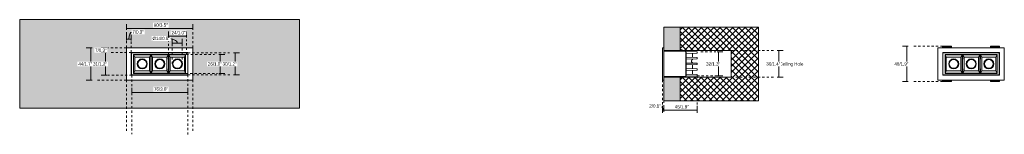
# Model space of a CAD drawing. Header units: millimetres. Extents: x -6769 to -5436, y 204 to 6644.
# Tile 1 of 2: x -6769 to -5436, y 204 to 360. Entities that reach past the tile are written whole.
import ezdxf

# ---------------------------------------------------------------- set-up
doc = ezdxf.new("R2010")
doc.units = ezdxf.units.MM
doc.linetypes.add('Dash', pattern=[6, 3, -3])
doc.layers.add('A-ANNO-DIMS', color=7, linetype='Continuous', lineweight=9, true_color=0x5b5b5b)
for name, color, linetype, lineweight in [('A-ANNO-DIMS-2', 7, 'Continuous', 9), ('A-DETL-GENF', 7, 'Continuous', 9), ('E-LITE-EQPM', 7, 'Continuous', 20)]:
    doc.layers.add(name, color=color, linetype=linetype, lineweight=lineweight)
doc.styles.add('Arial Narrow', font='ARIALN.TTF', dxfattribs={"height": 4.4})
doc.dimstyles.new('FARO_-_2_2mm_Arial_Narrow_mm_Inch_Left_H', dxfattribs={"dimscale": 304.8, "dimtxt": 4.503096, "dimasz": 0, "dimexe": 0.019685, "dimexo": 0.0625, "dimgap": 0.003281, "dimtad": 3, "dimtih": 1, "dimtoh": 1, "dimdec": 0, "dimzin": 0, "dimdsep": 46, "dimtxsty": 'Arial Narrow', "dimblk1": 'NONE', "dimblk2": 'NONE', "dimsah": 1, "dimcen": 0.09, "dimadec": 0, "dimazin": 0, "dimtfac": 1, "dimtdec": 4, "dimtix": 1, "dimtmove": 0, "dimatfit": 3, "dimfxl": 0.006562, "dimfxlon": 1, "dimtvp": 1, "dimtfill": 1, "dimtolj": 1, "dimtzin": 0, "dimarcsym": 2})
doc.dimstyles.new('FARO_-_2_2mm_Arial_Narrow_mm_Inch_Left_H_1', dxfattribs={"dimscale": 304.8, "dimtxt": 4.503096, "dimasz": 0, "dimexe": 0.019685, "dimexo": 0.0625, "dimgap": 0.003281, "dimtad": 3, "dimtih": 1, "dimtoh": 1, "dimdec": 0, "dimzin": 0, "dimdsep": 46, "dimtxsty": 'Arial Narrow', "dimblk1": 'NONE', "dimblk2": 'NONE', "dimsah": 1, "dimcen": 0.09, "dimadec": 0, "dimazin": 0, "dimtfac": 1, "dimtdec": 4, "dimtix": 1, "dimtmove": 1, "dimatfit": 3, "dimfxl": 0.006562, "dimfxlon": 1, "dimtvp": 1, "dimtfill": 1, "dimtolj": 1, "dimtzin": 0, "dimarcsym": 2})

# ---------------------------------------------------------------- blocks, each defined once
blk = doc.blocks.new('43701_GLB - 43701 TROOP-3 white recessed lamp-664083-Alzado_PDF')
at = {"layer": 'E-LITE-EQPM'}
for p, q in [((-6617.9, 284.6), (-6617.9, 315.4)), ((-6617.9, 315.4), (-6541.1, 315.4)), ((-6541.5, 314.9), (-6617.5, 314.9)), ((-6617.5, 314.9), (-6617.5, 285.1)), ((-6614.7, 312.9), (-6544.3, 312.9)), ((-6614.7, 287.1), (-6614.7, 312.9)), ((-6613, 309.3), (-6614.7, 312.4)), ((-6591.6, 312.4), (-6614.7, 312.4)), ((-6613, 309.3), (-6613, 290.7)), ((-6593.3, 309.3), (-6613, 309.3)), ((-6591.6, 312.4), (-6593.3, 309.3)), ((-6593.3, 309.3), (-6593.3, 290.7)), ((-6590.7, 312.4), (-6591.6, 312.4)), ((-6588.9, 309.3), (-6590.7, 312.4)), ((-6567.8, 312.4), (-6590.7, 312.4)), ((-6588.9, 290.7), (-6588.9, 309.3)), ((-6569.5, 309.3), (-6588.9, 309.3)), ((-6567.8, 312.4), (-6569.5, 309.3)), ((-6569.5, 309.3), (-6569.5, 290.7)), ((-6566.9, 312.4), (-6567.8, 312.4)), ((-6565.1, 309.3), (-6566.9, 312.4)), ((-6544.3, 312.4), (-6566.9, 312.4)), ((-6565.1, 290.7), (-6565.1, 309.3)), ((-6546, 309.3), (-6565.1, 309.3)), ((-6544.3, 312.4), (-6546, 309.3)), ((-6546, 290.7), (-6546, 309.3)), ((-6544.3, 312.9), (-6544.3, 287.1)), ((-6541.5, 285.1), (-6541.5, 314.9)), ((-6541.1, 315.4), (-6541.1, 284.6)), ((-6541.1, 284.6), (-6617.9, 284.6)), ((-6617.5, 285.1), (-6541.5, 285.1)), ((-6614.7, 287.6), (-6613, 290.7)), ((-6614.7, 287.6), (-6591.6, 287.6)), ((-6544.3, 287.1), (-6614.7, 287.1)), ((-6613, 290.7), (-6593.3, 290.7)), ((-6593.3, 290.7), (-6591.6, 287.6)), ((-6591.6, 287.6), (-6590.7, 287.6)), ((-6590.7, 287.6), (-6588.9, 290.7)), ((-6590.7, 287.6), (-6567.8, 287.6)), ((-6588.9, 290.7), (-6569.5, 290.7)), ((-6569.5, 290.7), (-6567.8, 287.6)), ((-6567.8, 287.6), (-6566.9, 287.6)), ((-6566.9, 287.6), (-6565.1, 290.7)), ((-6566.9, 287.6), (-6544.3, 287.6)), ((-6565.1, 290.7), (-6546, 290.7)), ((-6546, 290.7), (-6544.3, 287.6))]:
    blk.add_line(p, q, dxfattribs=at)
at = {"layer": 'E-LITE-EQPM', "flags": 128}
for points in [[(-6591.6, 287.6), (-6591.4, 300), (-6591.6, 312.4)], [(-6590.7, 312.4), (-6590.9, 300), (-6590.7, 287.6)], [(-6567.8, 287.6), (-6567.6, 300), (-6567.8, 312.4)], [(-6566.9, 312.4), (-6567.1, 300), (-6566.9, 287.6)]]:
    blk.add_lwpolyline(points, dxfattribs=at)
at = {"layer": 'E-LITE-EQPM'}
for centre, radius, start, end in [((-6603, 300), 6.8, 90, 270), ((-6603, 300), 6.8, 270, 90), ((-6579.2, 300), 6.8, 90, 270), ((-6579.2, 300), 6.8, 270, 90), ((-6555.4, 300), 6.8, 90, 270), ((-6555.4, 300), 6.8, 270, 90), ((-6603, 300), 6, 90, 270), ((-6603, 300), 5.99, 90, 270), ((-6603, 300), 6, 270, 90), ((-6603, 300), 5.99, 270, 90), ((-6579.2, 300), 6, 90, 270), ((-6579.2, 300), 6, 90, 270), ((-6579.2, 300), 6, 270, 90), ((-6579.2, 300), 6, 270, 90), ((-6555.4, 300), 6, 90, 270), ((-6555.4, 300), 6, 90, 270), ((-6555.4, 300), 6, 270, 90), ((-6555.4, 300), 6, 270, 90)]:
    blk.add_arc(centre, radius, start, end, dxfattribs=at)
blk = doc.blocks.new('43701_GLB - 43701 TROOP-3 white recessed lamp-664083-Lateral_PDF')
at = {"layer": 'E-LITE-EQPM'}
for p, q in [((-3271, 278), (-3271, 322)), ((-3269, 322), (-3271, 322)), ((-3269, 318), (-3269, 282)), ((-3269, 317.1), (-3239.8, 316.6)), ((-3242, 318), (-3247, 319.8)), ((-3247, 319.4), (-3243.2, 318)), ((-3243.2, 318), (-3239.8, 316.8)), ((-3239.6, 317.1), (-3242, 318)), ((-3239.5, 316.6), (-3239.5, 316.6)), ((-3239.3, 283.9), (-3239.3, 316.1)), ((-3239, 316.6), (-3224, 316.3)), ((-3238.9, 284), (-3238.9, 316)), ((-3224, 314.4), (-3238.9, 314.1)), ((-3238.9, 308.9), (-3224, 308.7)), ((-3224, 306.7), (-3238.9, 306.4)), ((-3230.3, 308.8), (-3230.3, 314.2)), ((-3224, 316.3), (-3224, 314.4)), ((-3224, 308.7), (-3224, 306.7)), ((-3238.9, 301.2), (-3224, 301)), ((-3224, 299), (-3238.9, 298.8)), ((-3238.9, 293.6), (-3224, 293.3)), ((-3230.3, 306.1), (-3230.3, 306.6)), ((-3230.3, 301.1), (-3230.3, 301.5)), ((-3230.3, 293.4), (-3230.3, 298.9)), ((-3224, 301), (-3224, 299)), ((-3224, 293.3), (-3224, 291.3)), ((-3239.8, 283.4), (-3269, 282.9)), ((-3243.2, 282), (-3247, 280.6)), ((-3247, 280.2), (-3242, 282)), ((-3239.8, 283.2), (-3243.2, 282)), ((-3242, 282), (-3239.6, 282.9)), ((-3239.5, 283.4), (-3239.5, 283.4)), ((-3224, 283.7), (-3239, 283.4)), ((-3224, 291.3), (-3238.9, 291.1)), ((-3238.9, 285.9), (-3224, 285.6)), ((-3230.3, 285.8), (-3230.3, 291.2)), ((-3224, 285.6), (-3224, 283.7)), ((-3271, 278), (-3269, 278))]:
    blk.add_line(p, q, dxfattribs=at)
at = {"layer": 'E-LITE-EQPM', "flags": 128}
blk.add_lwpolyline([(-3230.3, 301.5), (-3230.8, 301.8), (-3231.3, 302.3), (-3231.6, 302.8), (-3231.8, 303.5), (-3231.8, 304.1), (-3231.6, 304.7), (-3231.3, 305.3), (-3230.8, 305.7), (-3230.3, 306.1)], dxfattribs=at)
at = {"layer": 'E-LITE-EQPM'}
for centre, radius, start, end in [((-3240, 316), 0.763, 47.6589, 70.0744), ((-3240, 316), 1.16, 0, 70.0744), ((-3240, 316), 0.763, 0, 4.9132), ((-3240, 284), 0.763, 289.9256, 312.3411), ((-3240, 284), 1.16, 289.9256, 0), ((-3240, 284), 0.763, 355.0868, 0)]:
    blk.add_arc(centre, radius, start, end, dxfattribs=at)
for points, knots in [([(-3239.8, 316.6), (-3239.7, 316.6), (-3239.6, 316.6), (-3239.4, 316.5), (-3239.3, 316.4), (-3239.3, 316.2), (-3239.3, 316.1), (-3239.3, 316.1)], [0, 0, 0, 0, 0.25, 0.458333, 0.666667, 0.833333, 1, 1, 1, 1]), ([(-3239.3, 283.9), (-3239.3, 283.9), (-3239.3, 283.8), (-3239.3, 283.6), (-3239.4, 283.5), (-3239.6, 283.4), (-3239.7, 283.4), (-3239.8, 283.4)], [-1, -1, -1, -1, -0.833333, -0.625, -0.458333, -0.25, 0, 0, 0, 0])]:
    blk.add_open_spline(points, degree=3, knots=knots, dxfattribs=at)
blk = doc.blocks.new('43701_GLB - 43701 TROOP-3 white recessed lamp-664083-Alzado_PDF Copy 1')
at = {"layer": 'E-LITE-EQPM'}
for p, q in [((-6534.5, 322), (-6624.5, 322)), ((-6624.5, 322), (-6624.5, 278)), ((-6606, 324.1), (-6618, 324.1)), ((-6618, 324), (-6618, 324.1)), ((-6618, 323.8), (-6618, 324)), ((-6618, 323.2), (-6618, 323.8)), ((-6618, 323.2), (-6618, 322.8)), ((-6618, 322), (-6618, 322.8)), ((-6615.1, 322.7), (-6608.9, 322.7)), ((-6608.9, 322.3), (-6615.1, 322.3)), ((-6606, 324.1), (-6606, 324)), ((-6606, 324), (-6606, 323.8)), ((-6606, 323.8), (-6606, 323.2)), ((-6606, 322.8), (-6606, 323.2)), ((-6606, 322.8), (-6606, 322)), ((-6541, 324.1), (-6553, 324.1)), ((-6553, 324), (-6553, 324.1)), ((-6553, 323.8), (-6553, 324)), ((-6553, 323.2), (-6553, 323.8)), ((-6553, 323.2), (-6553, 322.8)), ((-6553, 322), (-6553, 322.8)), ((-6550.1, 322.7), (-6543.9, 322.7)), ((-6543.9, 322.3), (-6550.1, 322.3)), ((-6541, 324.1), (-6541, 324)), ((-6541, 324), (-6541, 323.8)), ((-6541, 323.8), (-6541, 323.2)), ((-6541, 322.8), (-6541, 323.2)), ((-6541, 322.8), (-6541, 322)), ((-6534.5, 278), (-6534.5, 322)), ((-6617.9, 284.6), (-6617.9, 315.4)), ((-6617.9, 315.4), (-6541.1, 315.4)), ((-6541.5, 314.9), (-6617.5, 314.9)), ((-6617.5, 314.9), (-6617.5, 285.1)), ((-6614.7, 312.9), (-6544.3, 312.9)), ((-6614.7, 287.1), (-6614.7, 312.9)), ((-6613, 309.3), (-6614.7, 312.4)), ((-6591.6, 312.4), (-6614.7, 312.4)), ((-6613, 309.3), (-6613, 290.7)), ((-6593.3, 309.3), (-6613, 309.3)), ((-6591.6, 312.4), (-6593.3, 309.3)), ((-6593.3, 309.3), (-6593.3, 290.7)), ((-6590.7, 312.4), (-6591.6, 312.4)), ((-6588.9, 309.3), (-6590.7, 312.4)), ((-6567.8, 312.4), (-6590.7, 312.4)), ((-6588.9, 290.7), (-6588.9, 309.3)), ((-6569.5, 309.3), (-6588.9, 309.3)), ((-6567.8, 312.4), (-6569.5, 309.3)), ((-6569.5, 309.3), (-6569.5, 290.7)), ((-6566.9, 312.4), (-6567.8, 312.4)), ((-6565.1, 309.3), (-6566.9, 312.4)), ((-6544.3, 312.4), (-6566.9, 312.4)), ((-6565.1, 290.7), (-6565.1, 309.3)), ((-6546, 309.3), (-6565.1, 309.3)), ((-6544.3, 312.4), (-6546, 309.3)), ((-6546, 290.7), (-6546, 309.3)), ((-6544.3, 312.9), (-6544.3, 287.1)), ((-6541.5, 285.1), (-6541.5, 314.9)), ((-6541.1, 315.4), (-6541.1, 284.6)), ((-6541.1, 284.6), (-6617.9, 284.6)), ((-6617.5, 285.1), (-6541.5, 285.1)), ((-6614.7, 287.6), (-6613, 290.7)), ((-6614.7, 287.6), (-6591.6, 287.6)), ((-6544.3, 287.1), (-6614.7, 287.1)), ((-6613, 290.7), (-6593.3, 290.7)), ((-6593.3, 290.7), (-6591.6, 287.6)), ((-6591.6, 287.6), (-6590.7, 287.6)), ((-6590.7, 287.6), (-6588.9, 290.7)), ((-6590.7, 287.6), (-6567.8, 287.6)), ((-6588.9, 290.7), (-6569.5, 290.7)), ((-6569.5, 290.7), (-6567.8, 287.6)), ((-6567.8, 287.6), (-6566.9, 287.6)), ((-6566.9, 287.6), (-6565.1, 290.7)), ((-6566.9, 287.6), (-6544.3, 287.6)), ((-6565.1, 290.7), (-6546, 290.7)), ((-6546, 290.7), (-6544.3, 287.6)), ((-6624.5, 278), (-6534.5, 278)), ((-6618, 277.2), (-6618, 278)), ((-6618, 277.2), (-6618, 276.8)), ((-6618, 276.2), (-6618, 276.8)), ((-6618, 276), (-6618, 276.2)), ((-6618, 275.9), (-6618, 276)), ((-6618, 275.9), (-6606, 275.9)), ((-6615.1, 277.7), (-6608.9, 277.7)), ((-6608.9, 277.3), (-6615.1, 277.3)), ((-6606, 278), (-6606, 277.2)), ((-6606, 276.8), (-6606, 277.2)), ((-6606, 276.8), (-6606, 276.2)), ((-6606, 276.2), (-6606, 276)), ((-6606, 276), (-6606, 275.9)), ((-6553, 277.2), (-6553, 278)), ((-6553, 277.2), (-6553, 276.8)), ((-6553, 276.2), (-6553, 276.8)), ((-6553, 276), (-6553, 276.2)), ((-6553, 275.9), (-6553, 276)), ((-6553, 275.9), (-6541, 275.9)), ((-6550.1, 277.7), (-6543.9, 277.7)), ((-6543.9, 277.3), (-6550.1, 277.3)), ((-6541, 278), (-6541, 277.2)), ((-6541, 276.8), (-6541, 277.2)), ((-6541, 276.8), (-6541, 276.2)), ((-6541, 276.2), (-6541, 276)), ((-6541, 276), (-6541, 275.9))]:
    blk.add_line(p, q, dxfattribs=at)
at = {"layer": 'E-LITE-EQPM', "flags": 128}
for points in [[(-6618, 323.2), (-6617.9, 323.1), (-6617.7, 323), (-6617.4, 322.9), (-6616.9, 322.8), (-6616.4, 322.7), (-6615.8, 322.7), (-6615.1, 322.7)], [(-6615.1, 322.3), (-6615.8, 322.3), (-6616.4, 322.3), (-6616.9, 322.4), (-6617.4, 322.5), (-6617.7, 322.6), (-6617.9, 322.7), (-6618, 322.8)], [(-6608.9, 322.7), (-6608.2, 322.7), (-6607.6, 322.7), (-6607.1, 322.8), (-6606.6, 322.9), (-6606.3, 323), (-6606.1, 323.1), (-6606, 323.2)], [(-6606, 322.8), (-6606.1, 322.7), (-6606.3, 322.6), (-6606.6, 322.5), (-6607.1, 322.4), (-6607.6, 322.3), (-6608.2, 322.3), (-6608.9, 322.3)], [(-6553, 323.2), (-6552.9, 323.1), (-6552.7, 323), (-6552.4, 322.9), (-6551.9, 322.8), (-6551.4, 322.7), (-6550.8, 322.7), (-6550.1, 322.7)], [(-6550.1, 322.3), (-6550.8, 322.3), (-6551.4, 322.3), (-6551.9, 322.4), (-6552.4, 322.5), (-6552.7, 322.6), (-6552.9, 322.7), (-6553, 322.8)], [(-6543.9, 322.7), (-6543.2, 322.7), (-6542.6, 322.7), (-6542.1, 322.8), (-6541.6, 322.9), (-6541.3, 323), (-6541.1, 323.1), (-6541, 323.2)], [(-6541, 322.8), (-6541.1, 322.7), (-6541.3, 322.6), (-6541.6, 322.5), (-6542.1, 322.4), (-6542.6, 322.3), (-6543.2, 322.3), (-6543.9, 322.3)], [(-6591.6, 287.6), (-6591.4, 300), (-6591.6, 312.4)], [(-6590.7, 312.4), (-6590.9, 300), (-6590.7, 287.6)], [(-6567.8, 287.6), (-6567.6, 300), (-6567.8, 312.4)], [(-6566.9, 312.4), (-6567.1, 300), (-6566.9, 287.6)], [(-6618, 277.2), (-6617.9, 277.3), (-6617.7, 277.4), (-6617.4, 277.5), (-6616.9, 277.6), (-6616.4, 277.7), (-6615.8, 277.7), (-6615.1, 277.7)], [(-6615.1, 277.3), (-6615.8, 277.3), (-6616.4, 277.3), (-6616.9, 277.2), (-6617.4, 277.1), (-6617.7, 277), (-6617.9, 276.9), (-6618, 276.8)], [(-6608.9, 277.7), (-6608.2, 277.7), (-6607.6, 277.7), (-6607.1, 277.6), (-6606.6, 277.5), (-6606.3, 277.4), (-6606.1, 277.3), (-6606, 277.2)], [(-6606, 276.8), (-6606.1, 276.9), (-6606.3, 277), (-6606.6, 277.1), (-6607.1, 277.2), (-6607.6, 277.3), (-6608.2, 277.3), (-6608.9, 277.3)], [(-6553, 277.2), (-6552.9, 277.3), (-6552.7, 277.4), (-6552.4, 277.5), (-6551.9, 277.6), (-6551.4, 277.7), (-6550.8, 277.7), (-6550.1, 277.7)], [(-6550.1, 277.3), (-6550.8, 277.3), (-6551.4, 277.3), (-6551.9, 277.2), (-6552.4, 277.1), (-6552.7, 277), (-6552.9, 276.9), (-6553, 276.8)], [(-6543.9, 277.7), (-6543.2, 277.7), (-6542.6, 277.7), (-6542.1, 277.6), (-6541.6, 277.5), (-6541.3, 277.4), (-6541.1, 277.3), (-6541, 277.2)], [(-6541, 276.8), (-6541.1, 276.9), (-6541.3, 277), (-6541.6, 277.1), (-6542.1, 277.2), (-6542.6, 277.3), (-6543.2, 277.3), (-6543.9, 277.3)]]:
    blk.add_lwpolyline(points, dxfattribs=at)
at = {"layer": 'E-LITE-EQPM'}
for centre, radius, start, end in [((-6603, 300), 6.8, 90, 270), ((-6603, 300), 6.8, 270, 90), ((-6579.2, 300), 6.8, 90, 270), ((-6579.2, 300), 6.8, 270, 90), ((-6555.4, 300), 6.8, 90, 270), ((-6555.4, 300), 6.8, 270, 90), ((-6603, 300), 6, 90, 270), ((-6603, 300), 5.99, 90, 270), ((-6603, 300), 6, 270, 90), ((-6603, 300), 5.99, 270, 90), ((-6579.2, 300), 6, 90, 270), ((-6579.2, 300), 6, 90, 270), ((-6579.2, 300), 6, 270, 90), ((-6579.2, 300), 6, 270, 90), ((-6555.4, 300), 6, 90, 270), ((-6555.4, 300), 6, 90, 270), ((-6555.4, 300), 6, 270, 90), ((-6555.4, 300), 6, 270, 90)]:
    blk.add_arc(centre, radius, start, end, dxfattribs=at)
blk = doc.blocks.new('DIMBLOCK1-Alzado_PDF')
at = {"layer": 'A-ANNO-DIMS-2', "color": 251, "true_color": 0x5b5b5b}
for p, q in [((-6650.8, 315.4), (-6658.8, 315.4)), ((-6652.8, 315.4), (-6652.8, 284.6)), ((-6652.8, 315.4), (-6650.8, 315.4)), ((-6650.8, 284.6), (-6658.8, 284.6)), ((-6652.8, 284.6), (-6650.8, 284.6))]:
    blk.add_line(p, q, dxfattribs=at)
at = {"layer": 'A-ANNO-DIMS-2', "color": 0, "insert": (-6669.6, 302.1), "char_height": 4.4, "width": 18.956, "attachment_point": 1, "line_spacing_factor": 0.974696, "style": 'Arial Narrow', "bg_fill": 3, "box_fill_scale": 1.25, "bg_fill_color": 256, "bg_fill_true_color": 13158600, "bg_fill_transparency": 0}
blk.add_mtext('31/1.2"', dxfattribs=at)
blk = doc.blocks.new('_None')
blk = doc.blocks.new('DIMBLOCK2-Alzado_PDF')
at = {"layer": 'A-ANNO-DIMS-2', "color": 251, "true_color": 0x5b5b5b}
for p, q in [((-6670.8, 322), (-6678.8, 322)), ((-6672.8, 322), (-6672.8, 278)), ((-6672.8, 322), (-6670.8, 322)), ((-6670.8, 278), (-6678.8, 278)), ((-6672.8, 278), (-6670.8, 278))]:
    blk.add_line(p, q, dxfattribs=at)
at = {"layer": 'A-ANNO-DIMS-2', "color": 0, "insert": (-6689.6, 302.1), "char_height": 4.4, "width": 18.956, "attachment_point": 1, "line_spacing_factor": 0.974696, "style": 'Arial Narrow', "bg_fill": 3, "box_fill_scale": 1.25, "bg_fill_color": 256, "bg_fill_true_color": 13158600, "bg_fill_transparency": 0}
blk.add_mtext('44/1.7"', dxfattribs=at)
blk = doc.blocks.new('DIMBLOCK3-Alzado_PDF')
at = {"layer": 'A-ANNO-DIMS-2', "color": 251, "true_color": 0x5b5b5b}
for p, q in [((-6650.8, 322), (-6658.8, 322)), ((-6652.8, 322), (-6652.8, 315.4)), ((-6652.8, 322), (-6650.8, 322)), ((-6650.8, 315.4), (-6658.8, 315.4)), ((-6652.8, 315.4), (-6650.8, 315.4))]:
    blk.add_line(p, q, dxfattribs=at)
at = {"layer": 'A-ANNO-DIMS-2', "color": 0, "insert": (-6666.8, 320.8), "char_height": 4.4, "width": 15.611, "attachment_point": 1, "line_spacing_factor": 0.974696, "style": 'Arial Narrow', "bg_fill": 3, "box_fill_scale": 1.25, "bg_fill_color": 256, "bg_fill_true_color": 13158600, "bg_fill_transparency": 0}
blk.add_mtext('7/0.3"', dxfattribs=at)
blk = doc.blocks.new('DIMBLOCK4-Alzado_PDF')
at = {"layer": 'A-ANNO-DIMS-2', "color": 251, "true_color": 0x5b5b5b}
for p, q in [((-6624.5, 333.1), (-6624.5, 339.6)), ((-6624.5, 333.6), (-6617.9, 333.6)), ((-6624.5, 333.6), (-6624.5, 331.6)), ((-6617.9, 333.1), (-6617.9, 339.6)), ((-6617.9, 333.6), (-6617.9, 331.6))]:
    blk.add_line(p, q, dxfattribs=at)
blk.add_ellipse((-6616.4, 333.6), major_axis=(0, 9.71), ratio=0.497296, start_param=0, end_param=1.570796, dxfattribs=at)
at = {"layer": 'A-ANNO-DIMS-2', "color": 0, "insert": (-6616.4, 345.4), "char_height": 4.4, "width": 15.611, "attachment_point": 1, "line_spacing_factor": 0.974696, "style": 'Arial Narrow', "bg_fill": 3, "box_fill_scale": 1.25, "bg_fill_color": 256, "bg_fill_true_color": 13158600, "bg_fill_transparency": 0}
blk.add_mtext('7/0.3"', dxfattribs=at)
blk = doc.blocks.new('DIMBLOCK5-Alzado_PDF')
at = {"layer": 'A-ANNO-DIMS-2', "color": 251, "true_color": 0x5b5b5b}
for p, q in [((-6624.5, 347.6), (-6624.5, 354.1)), ((-6624.5, 348.1), (-6534.5, 348.1)), ((-6624.5, 348.1), (-6624.5, 346.1)), ((-6534.5, 347.6), (-6534.5, 354.1)), ((-6534.5, 348.1), (-6534.5, 346.1))]:
    blk.add_line(p, q, dxfattribs=at)
at = {"layer": 'A-ANNO-DIMS-2', "color": 0, "insert": (-6587.4, 354.8), "char_height": 4.4, "width": 18.956, "attachment_point": 1, "line_spacing_factor": 0.974696, "style": 'Arial Narrow', "bg_fill": 3, "box_fill_scale": 1.25, "bg_fill_color": 256, "bg_fill_true_color": 13158600, "bg_fill_transparency": 0}
blk.add_mtext('90/3.5"', dxfattribs=at)
blk = doc.blocks.new('DIMBLOCK6-Alzado_PDF')
at = {"layer": 'A-ANNO-DIMS-2', "color": 251, "true_color": 0x5b5b5b}
for p, q in [((-6562.4, 326.1), (-6562.4, 334.1)), ((-6548.8, 326.1), (-6548.8, 334.1)), ((-6562.4, 328.1), (-6548.8, 328.1)), ((-6562.4, 328.1), (-6562.4, 326.1)), ((-6548.8, 328.1), (-6548.8, 326.1))]:
    blk.add_line(p, q, dxfattribs=at)
blk.add_ellipse((-6569.3, 328.1), major_axis=(13.7, 0), ratio=0.473453, start_param=0, end_param=1.570796, dxfattribs=at)
at = {"layer": 'A-ANNO-DIMS-2', "color": 0, "insert": (-6589.1, 336.7), "char_height": 4.4, "width": 23.673, "attachment_point": 1, "line_spacing_factor": 0.974696, "style": 'Arial Narrow', "bg_fill": 3, "box_fill_scale": 1.25, "bg_fill_color": 256, "bg_fill_true_color": 13158600, "bg_fill_transparency": 0}
blk.add_mtext('Ø14/0.5"', dxfattribs=at)
blk = doc.blocks.new('DIMBLOCK7-Alzado_PDF')
at = {"layer": 'A-ANNO-DIMS-2', "color": 251, "true_color": 0x5b5b5b}
for p, q in [((-6567.5, 335.8), (-6567.5, 343.8)), ((-6567.5, 337.8), (-6543.2, 337.8)), ((-6567.5, 337.8), (-6567.5, 335.8)), ((-6543.2, 335.8), (-6543.2, 343.8)), ((-6543.2, 337.8), (-6543.2, 335.8))]:
    blk.add_line(p, q, dxfattribs=at)
at = {"layer": 'A-ANNO-DIMS-2', "color": 0, "insert": (-6563.3, 344.5), "char_height": 4.4, "width": 18.956, "attachment_point": 1, "line_spacing_factor": 0.974696, "style": 'Arial Narrow', "bg_fill": 3, "box_fill_scale": 1.25, "bg_fill_color": 256, "bg_fill_true_color": 13158600, "bg_fill_transparency": 0}
blk.add_mtext('24/1.0"', dxfattribs=at)
blk = doc.blocks.new('DIMBLOCK8-Alzado_PDF')
at = {"layer": 'A-ANNO-DIMS-2', "color": 251, "true_color": 0x5b5b5b}
for p, q in [((-6499.4, 312.9), (-6491.4, 312.9)), ((-6497.4, 312.9), (-6499.4, 312.9)), ((-6497.4, 287.1), (-6497.4, 312.9)), ((-6499.4, 287.1), (-6491.4, 287.1)), ((-6497.4, 287.1), (-6499.4, 287.1))]:
    blk.add_line(p, q, dxfattribs=at)
at = {"layer": 'A-ANNO-DIMS-2', "color": 0, "insert": (-6514.2, 302.1), "char_height": 4.4, "width": 18.956, "attachment_point": 1, "line_spacing_factor": 0.974696, "style": 'Arial Narrow', "bg_fill": 3, "box_fill_scale": 1.25, "bg_fill_color": 256, "bg_fill_true_color": 13158600, "bg_fill_transparency": 0}
blk.add_mtext('26/1.0"', dxfattribs=at)
blk = doc.blocks.new('DIMBLOCK9-Alzado_PDF')
at = {"layer": 'A-ANNO-DIMS-2', "color": 251, "true_color": 0x5b5b5b}
for p, q in [((-6479.4, 314.9), (-6471.4, 314.9)), ((-6477.4, 314.9), (-6479.4, 314.9)), ((-6477.4, 285.1), (-6477.4, 314.9)), ((-6479.4, 285.1), (-6471.4, 285.1)), ((-6477.4, 285.1), (-6479.4, 285.1))]:
    blk.add_line(p, q, dxfattribs=at)
at = {"layer": 'A-ANNO-DIMS-2', "color": 0, "insert": (-6494.2, 302.1), "char_height": 4.4, "width": 18.956, "attachment_point": 1, "line_spacing_factor": 0.974696, "style": 'Arial Narrow', "bg_fill": 3, "box_fill_scale": 1.25, "bg_fill_color": 256, "bg_fill_true_color": 13158600, "bg_fill_transparency": 0}
blk.add_mtext('30/1.2"', dxfattribs=at)
blk = doc.blocks.new('DIMBLOCK10-Alzado_PDF')
at = {"layer": 'A-ANNO-DIMS-2', "color": 251, "true_color": 0x5b5b5b}
for p, q in [((-6617.2, 260.9), (-6617.2, 267.4)), ((-6541.2, 260.9), (-6541.2, 267.4)), ((-6617.2, 261.4), (-6541.2, 261.4)), ((-6617.2, 261.4), (-6617.2, 259.4)), ((-6541.2, 261.4), (-6541.2, 259.4))]:
    blk.add_line(p, q, dxfattribs=at)
at = {"layer": 'A-ANNO-DIMS-2', "color": 0, "insert": (-6587.1, 268), "char_height": 4.4, "width": 18.956, "attachment_point": 1, "line_spacing_factor": 0.974696, "style": 'Arial Narrow', "bg_fill": 3, "box_fill_scale": 1.25, "bg_fill_color": 256, "bg_fill_true_color": 13158600, "bg_fill_transparency": 0}
blk.add_mtext('76/3.0"', dxfattribs=at)
blk = doc.blocks.new('DIMBLOCK15-Lateral_PDF')
at = {"layer": 'A-ANNO-DIMS-2', "color": 251, "true_color": 0x5b5b5b}
for p, q in [((-5824.7, 316.2), (-5816.7, 316.2)), ((-5822.7, 316.2), (-5824.7, 316.2)), ((-5822.7, 316.2), (-5822.7, 283.8)), ((-5824.7, 283.8), (-5816.7, 283.8)), ((-5822.7, 283.8), (-5824.7, 283.8))]:
    blk.add_line(p, q, dxfattribs=at)
at = {"layer": 'A-ANNO-DIMS-2', "color": 0, "insert": (-5839.5, 302.1), "char_height": 4.4, "width": 18.956, "attachment_point": 1, "line_spacing_factor": 0.974696, "style": 'Arial Narrow', "bg_fill": 3, "box_fill_scale": 1.25, "bg_fill_color": 256, "bg_fill_true_color": 13158600, "bg_fill_transparency": 0}
blk.add_mtext('32/1.3"', dxfattribs=at)
blk = doc.blocks.new('DIMBLOCK16-Lateral_PDF')
at = {"layer": 'A-ANNO-DIMS-2', "color": 251, "true_color": 0x5b5b5b}
for p, q in [((-5898.6, 236.8), (-5898.6, 243.3)), ((-5896.6, 236.8), (-5896.6, 243.3)), ((-5898.6, 237.3), (-5896.6, 237.3)), ((-5898.6, 237.3), (-5898.6, 235.3)), ((-5896.6, 237.3), (-5896.6, 235.3))]:
    blk.add_line(p, q, dxfattribs=at)
blk.add_ellipse((-5903.5, 237.3), major_axis=(-5.87, 0), ratio=0.981697, start_param=3.141593, end_param=4.712389, dxfattribs=at)
at = {"layer": 'A-ANNO-DIMS-2', "color": 0, "insert": (-5916.5, 245.2), "char_height": 4.4, "width": 15.611, "attachment_point": 1, "line_spacing_factor": 0.974696, "style": 'Arial Narrow', "bg_fill": 3, "box_fill_scale": 1.25, "bg_fill_color": 256, "bg_fill_true_color": 13158600, "bg_fill_transparency": 0}
blk.add_mtext('2/0.1"', dxfattribs=at)
blk = doc.blocks.new('DIMBLOCK17-Lateral_PDF')
at = {"layer": 'A-ANNO-DIMS-2', "color": 251, "true_color": 0x5b5b5b}
for p, q in [((-5896.6, 236.8), (-5896.6, 243.3)), ((-5851.6, 236.8), (-5851.6, 243.3)), ((-5896.6, 237.3), (-5851.6, 237.3)), ((-5896.6, 237.3), (-5896.6, 235.3)), ((-5851.6, 237.3), (-5851.6, 235.3))]:
    blk.add_line(p, q, dxfattribs=at)
at = {"layer": 'A-ANNO-DIMS-2', "color": 0, "insert": (-5882, 244), "char_height": 4.4, "width": 18.956, "attachment_point": 1, "line_spacing_factor": 0.974696, "style": 'Arial Narrow', "bg_fill": 3, "box_fill_scale": 1.25, "bg_fill_color": 256, "bg_fill_true_color": 13158600, "bg_fill_transparency": 0}
blk.add_mtext('45/1.8"', dxfattribs=at)
blk = doc.blocks.new('DIMBLOCK18-Lateral_PDF')
at = {"layer": 'A-ANNO-DIMS-2', "color": 251, "true_color": 0x5b5b5b}
for p, q in [((-5743.3, 318), (-5735.3, 318)), ((-5741.3, 318), (-5743.3, 318)), ((-5741.3, 318), (-5741.3, 282)), ((-5743.3, 282), (-5735.3, 282)), ((-5741.3, 282), (-5743.3, 282))]:
    blk.add_line(p, q, dxfattribs=at)
at = {"layer": 'A-ANNO-DIMS-2', "color": 0, "insert": (-5740.3, 302.1), "char_height": 4.4, "width": 32.68, "attachment_point": 1, "line_spacing_factor": 0.974696, "style": 'Arial Narrow', "bg_fill": 3, "box_fill_scale": 1.25, "bg_fill_color": 256, "bg_fill_true_color": 13158600, "bg_fill_transparency": 0}
blk.add_mtext('Ceiling Hole', dxfattribs=at)
at = {"layer": 'A-ANNO-DIMS-2', "color": 0, "insert": (-5758.1, 302.1), "char_height": 4.4, "width": 18.956, "attachment_point": 1, "line_spacing_factor": 0.974696, "style": 'Arial Narrow', "bg_fill": 3, "box_fill_scale": 1.25, "bg_fill_color": 256, "bg_fill_true_color": 13158600, "bg_fill_transparency": 0}
blk.add_mtext('36/1.4"', dxfattribs=at)
blk = doc.blocks.new('DIMBLOCK19-Alzado_PDF Copy 1')
at = {"layer": 'A-ANNO-DIMS-2', "color": 251, "true_color": 0x5b5b5b}
for p, q in [((-5565.8, 324.1), (-5573.8, 324.1)), ((-5567.8, 324.1), (-5567.8, 275.9)), ((-5567.8, 324.1), (-5565.8, 324.1)), ((-5565.8, 275.9), (-5573.8, 275.9)), ((-5567.8, 275.9), (-5565.8, 275.9))]:
    blk.add_line(p, q, dxfattribs=at)
at = {"layer": 'A-ANNO-DIMS-2', "color": 0, "insert": (-5584.6, 302.1), "char_height": 4.4, "width": 18.956, "attachment_point": 1, "line_spacing_factor": 0.974696, "style": 'Arial Narrow', "bg_fill": 3, "box_fill_scale": 1.25, "bg_fill_color": 256, "bg_fill_true_color": 13158600, "bg_fill_transparency": 0}
blk.add_mtext('48/1.9"', dxfattribs=at)

msp = doc.modelspace()

# ---------------------------------------------------------------- hatches: boundary and pattern name
at = {"layer": 'A-DETL-GENF', "true_color": 0xf0f0f0}
h = msp.add_hatch(color=7, dxfattribs=at)
h.paths.add_polyline_path([(-6768.9, 240), (-6390, 240), (-6390, 360), (-6768.9, 360), (-6768.9, 317.3)])
h.paths.add_polyline_path([(-6614.9, 278), (-6624.5, 278), (-6624.5, 322), (-6534.5, 322), (-6534.5, 278), (-6608.9, 278)])
h = msp.add_hatch(color=7, dxfattribs=at)
h.paths.add_polyline_path([(-5874.6, 250), (-5874.6, 282), (-5896.6, 282), (-5896.6, 250), (-5878.2, 250)])
h.paths.add_polyline_path([(-5874.6, 318), (-5874.6, 350), (-5896.6, 350), (-5896.6, 318), (-5878.2, 318)])
at = {"layer": 'A-DETL-GENF', "true_color": 0xaaaaaa}
h = msp.add_hatch(dxfattribs=at)
h.set_pattern_fill('FP_2', color=253, style=0, pattern_type=2)
h.set_pattern_definition([(45, (-5655.178, 277.281), (-4.24264, 4.24264), []), (135, (-5655.178, 277.281), (-4.24264, -4.24264), [])])
h.paths.add_polyline_path([(-5874.6, 250), (-5768.5, 250), (-5768.5, 350), (-5874.6, 350), (-5874.6, 318), (-5805.5, 318), (-5805.5, 282), (-5874.6, 282), (-5874.6, 257.7)])

# ---------------------------------------------------------------- linework, layer by layer
at = {"layer": 'A-ANNO-DIMS'}
for p, q in [((-6768.9, 360), (-6768.9, 317.3)), ((-6390, 360), (-6768.9, 360)), ((-6390, 240), (-6390, 360)), ((-6768.9, 317.3), (-6768.9, 240)), ((-6768.9, 240), (-6390, 240))]:
    msp.add_line(p, q, dxfattribs=at)
at = {"layer": 'A-ANNO-DIMS', "color": 254, "linetype": 'Dash', "true_color": 0xd2d2d2}
for p, q in [((-6624.5, 322), (-6624.5, 352)), ((-6534.5, 322), (-6534.5, 352)), ((-6617.9, 315.4), (-6617.9, 335.4)), ((-6624.5, 322), (-6649.5, 322)), ((-6567.5, 312.4), (-6567.5, 332.9)), ((-6562.4, 300), (-6562.4, 327.6)), ((-6548.8, 300), (-6548.8, 327.6)), ((-6543.2, 312.9), (-6543.2, 332.9)), ((-5519.3, 324.1), (-5559.3, 324.1)), ((-6617.9, 315.4), (-6645.4, 315.4)), ((-6543.2, 312.9), (-6505.1, 312.9)), ((-6541.2, 314.9), (-6484.9, 314.9)), ((-5846.6, 316.2), (-5826.6, 316.2)), ((-5805.5, 318), (-5745.5, 318)), ((-6617.2, 284.6), (-6652.2, 284.6)), ((-6617.2, 284.6), (-6617.2, 204.6)), ((-6544.3, 287.1), (-6500.9, 287.1)), ((-6541.2, 285.1), (-6541.2, 204.4)), ((-6541.2, 285.1), (-6481.2, 285.1)), ((-5851.6, 283.8), (-5824.5, 283.8)), ((-5851.6, 283.8), (-5851.6, 233.8)), ((-5805.5, 282), (-5745.5, 282)), ((-6624.5, 278), (-6664.5, 278)), ((-6624.5, 278), (-6624.5, 208)), ((-6534.5, 278), (-6534.5, 208)), ((-5898.6, 278), (-5898.6, 233.8)), ((-5519.3, 275.9), (-5559.3, 275.9)), ((-5896.6, 250), (-5896.6, 233.8))]:
    msp.add_line(p, q, dxfattribs=at)
at = {"layer": 'A-ANNO-DIMS', "color": 9, "true_color": 0xc8c8c8}
for p, q in [((-5768.5, 350), (-5874.6, 350)), ((-5768.5, 250), (-5768.5, 350)), ((-5874.6, 250), (-5768.5, 250))]:
    msp.add_line(p, q, dxfattribs=at)
at = {"layer": 'E-LITE-EQPM'}
for p, q in [((-5874.6, 350), (-5896.6, 350)), ((-5896.6, 350), (-5896.6, 318)), ((-5874.6, 318), (-5874.6, 350)), ((-6624.5, 278), (-6624.5, 322)), ((-6624.5, 322), (-6534.5, 322)), ((-6534.5, 322), (-6534.5, 278)), ((-5896.6, 318), (-5874.6, 318)), ((-5896.6, 282), (-5896.6, 250)), ((-5874.6, 282), (-5896.6, 282)), ((-5874.6, 250), (-5874.6, 282)), ((-6534.5, 278), (-6624.5, 278)), ((-5896.6, 250), (-5874.6, 250))]:
    msp.add_line(p, q, dxfattribs=at)
at = {"layer": 'E-LITE-EQPM', "color": 253, "true_color": 0xaaaaaa}
for p, q in [((-5874.6, 318), (-5805.5, 318)), ((-5805.5, 318), (-5805.5, 282)), ((-5805.5, 282), (-5874.6, 282))]:
    msp.add_line(p, q, dxfattribs=at)

# ---------------------------------------------------------------- block references
at = {"layer": 'E-LITE-EQPM'}
for name, p in [('43701_GLB - 43701 TROOP-3 white recessed lamp-664083-Lateral_PDF', (-2627.7, 0)), ('43701_GLB - 43701 TROOP-3 white recessed lamp-664083-Alzado_PDF Copy 1', (1098.7, 0)), ('43701_GLB - 43701 TROOP-3 white recessed lamp-664083-Alzado_PDF', (0, 0))]:
    msp.add_blockref(name, p, dxfattribs=at)

# ---------------------------------------------------------------- next in the draw order: dimensions: what is measured, and where the dimension line sits
at = {"layer": 'A-ANNO-DIMS'}
for base, p1, p2, override, picture, middle in [((-6617.9, 333.6), (-6624.5, 331.6), (-6617.9, 331.6), {"dimpost": '<>', "dimfxl": 6.6}, 'DIMBLOCK4-Alzado_PDF', (-6608.6, 342.5)), ((-5896.6, 237.3), (-5898.6, 235.3), (-5896.6, 235.3), {"dimpost": '<>', "dimfxl": 2}, 'DIMBLOCK16-Lateral_PDF', (-5908.7, 242.3))]:
    dim = msp.add_linear_dim(base=base, p1=p1, p2=p2, dimstyle='FARO_-_2_2mm_Arial_Narrow_mm_Inch_Left_H_1', override=override, dxfattribs=at)
    dim.commit()
    dim.dimension.update_dxf_attribs({"geometry": picture, "text_midpoint": middle, "dimtype": 160})
dim = msp.add_linear_dim(base=(-6548.8, 328.1), p1=(-6562.4, 326.1), p2=(-6548.8, 326.1), text='Ø<>', dimstyle='FARO_-_2_2mm_Arial_Narrow_mm_Inch_Left_H_1', override={"dimpost": '<>', "dimfxl": 13.6}, dxfattribs=at)
dim.commit()
dim.dimension.update_dxf_attribs({"geometry": 'DIMBLOCK6-Alzado_PDF', "text_midpoint": (-6577.2, 333.8), "dimtype": 160})
for base, p1, p2, override, picture, middle in [((-5567.8, 275.9), (-5565.8, 324.1), (-5565.8, 275.9), {"dimpost": '<>', "dimfxl": 48.163138}, 'DIMBLOCK19-Alzado_PDF Copy 1', (-5578.6, 300)), ((-6652.8, 284.6), (-6650.8, 315.4), (-6650.8, 284.6), {"dimpost": '<>', "dimfxl": 30.8}, 'DIMBLOCK1-Alzado_PDF', (-6663.6, 300)), ((-6497.4, 312.9), (-6499.4, 287.1), (-6499.4, 312.9), {"dimpost": '<>', "dimfxl": 25.8}, 'DIMBLOCK8-Alzado_PDF', (-6508.2, 300)), ((-5822.7, 283.8), (-5824.7, 316.2), (-5824.7, 283.8), {"dimpost": '<>', "dimfxl": 32.491324}, 'DIMBLOCK15-Lateral_PDF', (-5833.5, 300))]:
    dim = msp.add_linear_dim(base=base, p1=p1, p2=p2, angle=90, dimstyle='FARO_-_2_2mm_Arial_Narrow_mm_Inch_Left_H', override=override, dxfattribs=at)
    dim.commit()
    dim.dimension.update_dxf_attribs({"geometry": picture, "text_midpoint": middle})
dim = msp.add_linear_dim(base=(-5741.3, 282), p1=(-5743.3, 318), p2=(-5743.3, 282), angle=90, text='<>\\XCeiling Hole', dimstyle='FARO_-_2_2mm_Arial_Narrow_mm_Inch_Left_H', override={"dimpost": '<>', "dimfxl": 36}, dxfattribs=at)
dim.commit()
dim.dimension.update_dxf_attribs({"geometry": 'DIMBLOCK18-Lateral_PDF', "text_midpoint": (-5741.3, 300)})
dim = msp.add_linear_dim(base=(-6541.2, 261.4), p1=(-6617.2, 259.4), p2=(-6541.2, 259.4), dimstyle='FARO_-_2_2mm_Arial_Narrow_mm_Inch_Left_H', override={"dimpost": '<>', "dimfxl": 76}, dxfattribs=at)
dim.commit()
dim.dimension.update_dxf_attribs({"geometry": 'DIMBLOCK10-Alzado_PDF', "text_midpoint": (-6579.2, 265.2)})

# ---------------------------------------------------------------- next in the draw order: dimensions: what is measured, and where the dimension line sits
for base, p1, p2, override, picture, middle in [((-6534.5, 348.1), (-6624.5, 346.1), (-6534.5, 346.1), {"dimpost": '<>', "dimfxl": 90}, 'DIMBLOCK5-Alzado_PDF', (-6579.5, 352)), ((-5851.6, 237.3), (-5896.6, 235.3), (-5851.6, 235.3), {"dimpost": '<>', "dimfxl": 45}, 'DIMBLOCK17-Lateral_PDF', (-5874.1, 241.2))]:
    dim = msp.add_linear_dim(base=base, p1=p1, p2=p2, dimstyle='FARO_-_2_2mm_Arial_Narrow_mm_Inch_Left_H', override=override, dxfattribs=at)
    dim.commit()
    dim.dimension.update_dxf_attribs({"geometry": picture, "text_midpoint": middle})
for base, p1, p2, override, picture, middle in [((-6672.8, 278), (-6670.8, 322), (-6670.8, 278), {"dimpost": '<>', "dimfxl": 44}, 'DIMBLOCK2-Alzado_PDF', (-6683.6, 300)), ((-6477.4, 314.9), (-6479.4, 285.1), (-6479.4, 314.9), {"dimpost": '<>', "dimfxl": 29.8}, 'DIMBLOCK9-Alzado_PDF', (-6488.1, 300))]:
    dim = msp.add_linear_dim(base=base, p1=p1, p2=p2, angle=90, dimstyle='FARO_-_2_2mm_Arial_Narrow_mm_Inch_Left_H', override=override, dxfattribs=at)
    dim.commit()
    dim.dimension.update_dxf_attribs({"geometry": picture, "text_midpoint": middle})

# ---------------------------------------------------------------- next in the draw order: dimensions: what is measured, and where the dimension line sits
dim = msp.add_linear_dim(base=(-6543.2, 337.8), p1=(-6567.5, 335.8), p2=(-6543.2, 335.8), dimstyle='FARO_-_2_2mm_Arial_Narrow_mm_Inch_Left_H', override={"dimpost": '<>', "dimfxl": 24.296652}, dxfattribs=at)
dim.commit()
dim.dimension.update_dxf_attribs({"geometry": 'DIMBLOCK7-Alzado_PDF', "text_midpoint": (-6555.4, 341.6)})
dim = msp.add_linear_dim(base=(-6652.8, 315.4), p1=(-6650.8, 322), p2=(-6650.8, 315.4), angle=90, dimstyle='FARO_-_2_2mm_Arial_Narrow_mm_Inch_Left_H', override={"dimpost": '<>', "dimfxl": 6.6}, dxfattribs=at)
dim.commit()
dim.dimension.update_dxf_attribs({"geometry": 'DIMBLOCK3-Alzado_PDF', "text_midpoint": (-6662.2, 318.7)})

doc.saveas('drawing.dxf')
